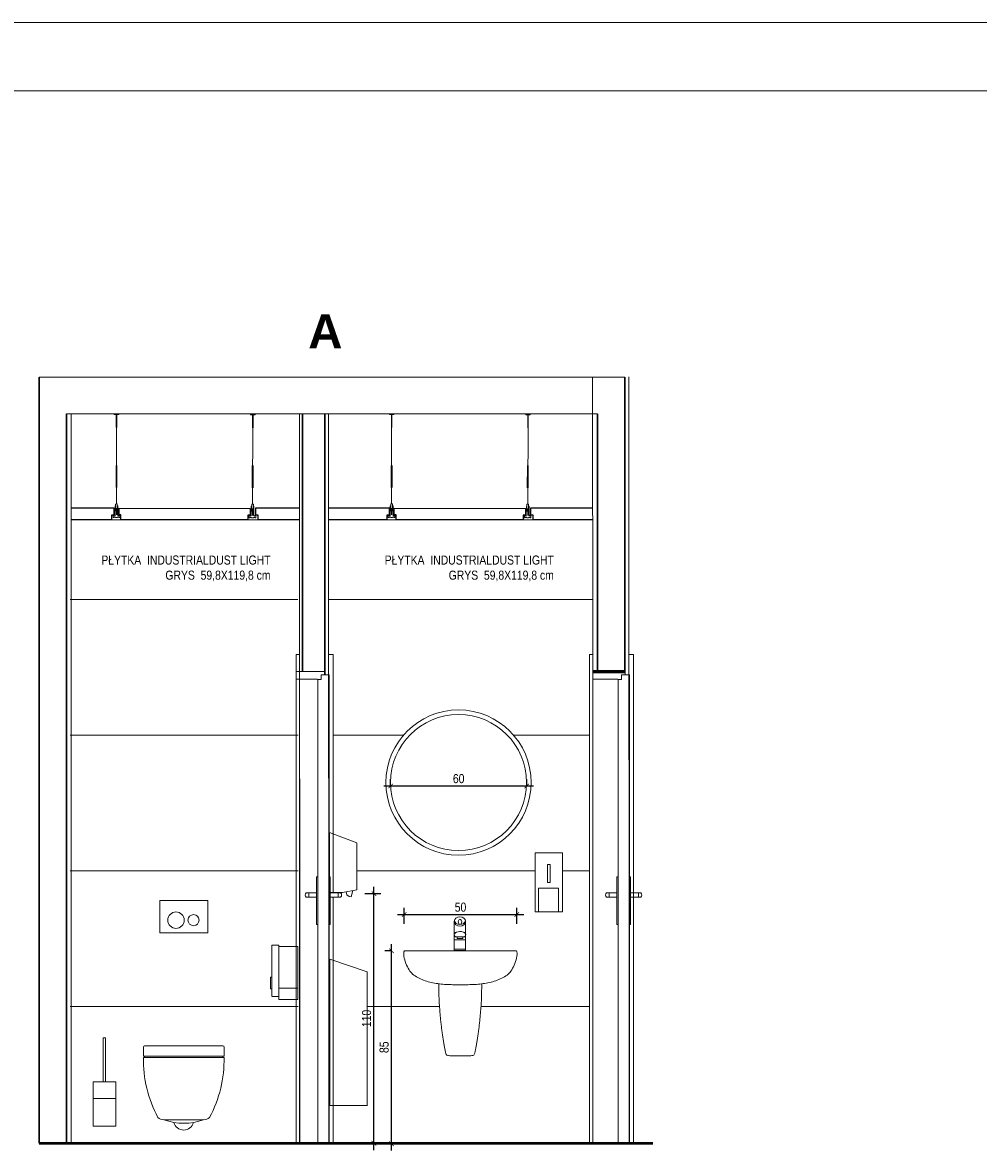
# Model space of a CAD drawing. Header units: millimetres. Extents: x -9038497 to 54128, y -10570064 to 59476.
# Tile 109 of 135: x 48392 to 48813, y 20827 to 21325. Entities that reach past the tile are written whole.
import ezdxf

# ---------------------------------------------------------------- set-up
doc = ezdxf.new("R2010")
doc.units = ezdxf.units.MM
doc.header["$LTSCALE"] = 0.8
doc.header["$PDMODE"] = 2
for name, color, linetype, lineweight in [('0 proj_drzwi', 4, 'Continuous', 0), ('0 proj_schody', 2, 'Continuous', 18), ('0 proj_widok widok widok', 7, 'Continuous', 0), ('0 proj_wyposażenie sanitarne', 40, 'Continuous', 18), ('0 proj_ściany konstrukcyjne', 1, 'Continuous', 30), ('M_SCIANA konstrukcyjna', 1, 'Continuous', 50), ('OŚWIETLENIE', 141, 'Continuous', 20), ('SPRZĘT', 71, 'Continuous', 20), ('tynk', 252, 'Continuous', 5), ('wieszaki suf.p.', 253, 'Continuous', 5)]:
    doc.layers.add(name, color=color, linetype=linetype, lineweight=lineweight)
doc.layers.add('DRZWI', color=4, linetype='Continuous')
doc.layers.add('strop podw.', color=3, linetype='Continuous')
doc.styles.add('WYMIAR-20', font='ARIALN.TTF', dxfattribs={"height": 4})
doc.styles.add('WYMIAR-50', font='ARIALN.TTF', dxfattribs={"height": 10})
doc.dimstyles.new('SKALA-20', dxfattribs={"dimscale": 2, "dimtxt": 2, "dimasz": 1, "dimexe": 1.5, "dimexo": 1.5, "dimgap": 0.6, "dimtad": 1, "dimdec": 1, "dimrnd": 0.5, "dimdsep": 46, "dimtxsty": 'WYMIAR-20', "dimblk": 'ARCHTICK', "dimcen": 1.2, "dimdle": 1.5, "dimclrd": 256, "dimclre": 256, "dimclrt": 256, "dimadec": 0, "dimazin": 0, "dimtfac": 0.5, "dimtdec": 1, "dimtix": 1, "dimtmove": 2, "dimatfit": 3, "dimfxl": 2, "dimfxlon": 1, "dimtolj": 1, "dimarcsym": 0})

# ---------------------------------------------------------------- blocks, each defined once
blk = doc.blocks.new('klam lewa')
at = {"layer": '0 proj_drzwi'}
for p, q in [((-8431.22, 26524.91), (-8431.22, 26545.92)), ((-8431.22, 26545.92), (-8430.72, 26545.91)), ((-8431.22, 26538.82), (-8435.8, 26538.82)), ((-8431.22, 26536.91), (-8435.8, 26536.91)), ((-8434.72, 26536.91), (-8434.72, 26538.82)), ((-8430.72, 26524.91), (-8431.22, 26524.91))]:
    blk.add_line(p, q, dxfattribs=at)
blk.add_arc((-8434.92, 26537.86), 1.3, 132.6475, 226.9891, dxfattribs=at)
blk = doc.blocks.new('klam prawa')
at = {"layer": '0 proj_drzwi'}
for p, q in [((-8425.72, 26545.91), (-8425.22, 26545.91)), ((-8425.22, 26545.91), (-8425.22, 26524.92)), ((-8425.22, 26538.82), (-8420.64, 26538.82)), ((-8425.22, 26536.92), (-8420.62, 26536.92)), ((-8421.72, 26538.82), (-8421.72, 26536.92)), ((-8425.22, 26524.92), (-8425.72, 26524.92))]:
    blk.add_line(p, q, dxfattribs=at)
blk.add_arc((-8421.52, 26537.86), 1.3, 313.0109, 47.3525, dxfattribs=at)
blk = doc.blocks.new('A$C604A1FD6')
at = {"color": 0, "ltscale": 60}
for p, q in [((0, 5), (0, 2)), ((1, 5), (1, 2)), ((60, 5), (60, 2))]:
    blk.add_line(p, q, dxfattribs=at)
blk.add_lwpolyline([(58, 2), (58, 0), (2, 0), (2, 2), (1, 2), (1, 5), (59, 5), (59, 2)], close=True, dxfattribs=at)
blk = doc.blocks.new('wc 4you fr')
at = {"layer": '0 proj_wyposażenie sanitarne'}
for p, q in [((-4892.38, 3536.86, 0), (-4892.38, 3532.78, 0)), ((-4891.87, 3537.37, 0), (-4857.31, 3537.37, 0)), ((-4856.8, 3536.86, 0), (-4856.8, 3532.78, 0)), ((-4892.38, 3532.78, 0), (-4856.8, 3532.78, 0)), ((-4892.38, 3532.28, 0), (-4856.8, 3532.28, 0)), ((-4891.88, 3532.78, 0), (-4891.88, 3532.28, 0)), ((-4857.3, 3532.78, 0), (-4857.3, 3532.28, 0)), ((-4883.32, 3504.84, 0), (-4865.86, 3504.84, 0))]:
    blk.add_line(p, q, dxfattribs=at)
for centre, radius, start, end in [((-4891.87, 3536.86, 0), 0.508, 90, 180), ((-4857.31, 3536.86, 0), 0.508, 0, 90), ((-4838.17, 3531.37, 0), 54.22, 179.028, 208.067), ((-4911.01, 3531.37, 0), 54.22, 331.933, 0.972), ((-4883.32, 3508.9, 0), 4.07, 228.553, 270), ((-4874.59, 3527.75, 0), 24.52, 249.137, 290.863), ((-4874.59, 3504.74, 0), 4.47, 194.5033, 345.4967), ((-4865.86, 3508.9, 0), 4.07, 270, 311.447)]:
    blk.add_arc(centre, radius, start, end, dxfattribs=at)
blk = doc.blocks.new('g kappa')
at = {"layer": '0 proj_wyposażenie sanitarne'}
blk.add_lwpolyline([(5938.52, 446.17), (5959.72, 446.17), (5959.72, 460.37), (5938.52, 460.37)], close=True, dxfattribs=at)
for centre, radius in [((5945.71, 451.77), 3.62), ((5953.44, 451.77), 2.45)]:
    blk.add_circle(centre, radius, dxfattribs=at)
blk = doc.blocks.new('poj na papier tiol rz')
at = {"layer": '0 proj_wyposażenie sanitarne', "lineweight": 0}
for p, q in [((-2459.83, 1876.23), (-2459.83, 1852.99)), ((-2451.33, 1876.23), (-2459.83, 1876.23)), ((-2451.33, 1876.83), (-2448.33, 1876.83)), ((-2451.33, 1876.83), (-2451.33, 1854.23)), ((-2448.33, 1876.83), (-2448.33, 1854.23)), ((-2459.83, 1857.9), (-2451.33, 1857.9)), ((-2451.33, 1854.23), (-2448.44, 1854.23)), ((-2451.33, 1854.23), (-2451.33, 1852.99)), ((-2459.83, 1852.99), (-2451.33, 1852.99))]:
    blk.add_line(p, q, dxfattribs=at)
blk.add_lwpolyline([(-2448.33, 1862.74), (-2447.78, 1862.74), (-2447.78, 1857.64), (-2448.33, 1857.64)], close=True, dxfattribs=at)
blk = doc.blocks.new('szczotka wc fr')
at = {"layer": '0 proj_wyposażenie sanitarne', "lineweight": 0}
for p, q in [((-2557.96, 1917.4), (-2556.96, 1917.4)), ((-2557.96, 1897.9), (-2557.96, 1917.4)), ((-2556.96, 1897.9), (-2556.96, 1917.4)), ((-2562.46, 1878.4), (-2562.46, 1897.9)), ((-2562.46, 1897.9), (-2552.46, 1897.9)), ((-2552.46, 1878.4), (-2552.46, 1897.9)), ((-2562.46, 1890.64), (-2552.46, 1890.64)), ((-2552.46, 1878.4), (-2562.46, 1878.4))]:
    blk.add_line(p, q, dxfattribs=at)
blk = doc.blocks.new('047201_f')
at = {"layer": '0 proj_wyposażenie sanitarne', "lineweight": 15}
for points in [[(-9.5, 68.59), (-9.41, 63.48), (-9.39, 62.96), (-9.37, 62.44), (-9.34, 61.92), (-9.32, 61.39), (-9.29, 60.85), (-9.26, 60.32), (-9.23, 59.78), (-9.19, 59.23), (-9.15, 58.69), (-9.11, 58.14), (-9.07, 57.59), (-9.03, 57.04), (-8.99, 56.49), (-8.94, 55.94), (-8.9, 55.39), (-8.85, 54.84), (-8.8, 54.28), (-8.74, 53.73), (-8.69, 53.18), (-8.64, 52.64), (-8.58, 52.09), (-8.52, 51.55), (-8.46, 51), (-8.4, 50.47), (-8.34, 49.93), (-8.28, 49.4), (-8.22, 48.87), (-8.15, 48.35), (-8.09, 47.83), (-8.02, 47.31), (-7.95, 46.81), (-7.88, 46.3), (-7.82, 45.81), (-7.74, 45.32), (-7.67, 44.84), (-7.6, 44.36), (-7.53, 43.89), (-7.46, 43.43), (-7.38, 42.98), (-7.31, 42.54), (-7.23, 42.1), (-7.16, 41.68), (-7.08, 41.26), (-7.01, 40.86), (-6.93, 40.46), (-6.85, 40.08), (-6.77, 39.7), (-6.7, 39.34), (-6.62, 38.99), (-6.54, 38.66), (-6.46, 38.33), (-6.38, 38.02), (-6.31, 37.72)], [(9.51, 68.59), (9.42, 63.54), (9.4, 63.03), (9.38, 62.5), (9.35, 61.98), (9.33, 61.45), (9.3, 60.91), (9.27, 60.37), (9.23, 59.83), (9.2, 59.29), (9.16, 58.74), (9.12, 58.19), (9.08, 57.64), (9.04, 57.09), (8.99, 56.54), (8.95, 55.99), (8.9, 55.43), (8.85, 54.88), (8.8, 54.33), (8.75, 53.78), (8.69, 53.23), (8.64, 52.68), (8.58, 52.13), (8.52, 51.58), (8.46, 51.04), (8.4, 50.5), (8.34, 49.97), (8.28, 49.43), (8.21, 48.9), (8.15, 48.38), (8.08, 47.86), (8.02, 47.35), (7.95, 46.84), (7.88, 46.33), (7.81, 45.84), (7.74, 45.34), (7.67, 44.86), (7.6, 44.38), (7.52, 43.91), (7.45, 43.45), (7.38, 43), (7.3, 42.56), (7.23, 42.12), (7.15, 41.69), (7.08, 41.28), (7, 40.87), (6.93, 40.47), (6.85, 40.09), (6.77, 39.71), (6.7, 39.35), (6.62, 39), (6.55, 38.66), (6.47, 38.33), (6.39, 38.02), (6.32, 37.72)], [(-6.31, 37.72), (-6.18, 37.36), (-5.98, 37.13), (-5.55, 37)], [(-5.55, 37), (-5.13, 36.94), (-4.63, 36.89), (-4.08, 36.86), (-3.5, 36.83), (-2.89, 36.82), (-2.29, 36.82), (-1.71, 36.82), (-1.17, 36.82), (-0.14, 36.83), (0.27, 36.81)], [(5.56, 37), (5.14, 36.94), (4.64, 36.89), (4.09, 36.86), (3.51, 36.83), (2.9, 36.82), (2.3, 36.82), (1.72, 36.82), (1.18, 36.82), (0.69, 36.83), (0.27, 36.81)], [(6.32, 37.72), (6.19, 37.36), (5.99, 37.13), (5.56, 37)]]:
    blk.add_lwpolyline(points, dxfattribs=at)
blk = doc.blocks.new('aplauz50')
at = {"layer": '0 proj_wyposażenie sanitarne', "lineweight": 15}
blk.add_lwpolyline([(-1008.12, 2827.17), (-1008.79, 2827.17), (-1009.47, 2827.17), (-1010.16, 2827.18), (-1010.86, 2827.19), (-1011.57, 2827.2), (-1012.28, 2827.22), (-1012.99, 2827.24), (-1013.72, 2827.27), (-1014.44, 2827.31), (-1015.17, 2827.36), (-1015.89, 2827.42), (-1016.62, 2827.49), (-1017.35, 2827.57), (-1018.08, 2827.67), (-1018.8, 2827.77), (-1019.52, 2827.89), (-1020.23, 2828.02), (-1020.94, 2828.17), (-1021.65, 2828.34), (-1022.34, 2828.52), (-1023.03, 2828.72), (-1023.71, 2828.94), (-1024.38, 2829.18), (-1025.04, 2829.44), (-1025.68, 2829.72), (-1026.31, 2830.02), (-1026.93, 2830.35), (-1027.53, 2830.7), (-1028.12, 2831.07), (-1028.69, 2831.47), (-1029.24, 2831.89), (-1029.24, 2831.89), (-1029.61, 2832.24), (-1030, 2832.67), (-1030.38, 2833.19), (-1030.77, 2833.78), (-1031.14, 2834.43), (-1031.5, 2835.12), (-1031.84, 2835.85), (-1032.15, 2836.62), (-1032.43, 2837.39), (-1032.67, 2838.18), (-1032.87, 2838.96), (-1033.01, 2839.73), (-1033.1, 2840.47), (-1033.12, 2841.17), (-1033.05, 2841.74), (-1032.83, 2842.07), (-1032.46, 2842.17), (-1008.12, 2842.17), (-983.78, 2842.17), (-983.41, 2842.07), (-983.19, 2841.74), (-983.12, 2841.17), (-983.14, 2840.47), (-983.23, 2839.73), (-983.38, 2838.96), (-983.57, 2838.18), (-983.81, 2837.39), (-984.09, 2836.62), (-984.4, 2835.85), (-984.74, 2835.12), (-985.1, 2834.43), (-985.48, 2833.78), (-985.86, 2833.19), (-986.25, 2832.67), (-986.63, 2832.24), (-987.01, 2831.89), (-987.01, 2831.89), (-987.56, 2831.47), (-988.13, 2831.07), (-988.71, 2830.7), (-989.31, 2830.35), (-989.93, 2830.02), (-990.56, 2829.72), (-991.21, 2829.44), (-991.86, 2829.18), (-992.53, 2828.94), (-993.21, 2828.72), (-993.9, 2828.52), (-994.6, 2828.34), (-995.3, 2828.17), (-996.01, 2828.02), (-996.72, 2827.89), (-997.44, 2827.77), (-998.17, 2827.67), (-998.89, 2827.57), (-999.62, 2827.49), (-1000.35, 2827.42), (-1001.08, 2827.36), (-1001.8, 2827.31), (-1002.53, 2827.27), (-1003.25, 2827.24), (-1003.97, 2827.22), (-1004.68, 2827.2), (-1005.38, 2827.19), (-1006.08, 2827.18), (-1006.77, 2827.17), (-1007.45, 2827.17), (-1008.12, 2827.17)], close=True, dxfattribs=at)
at = {"layer": '0 proj_wyposażenie sanitarne', "color": 5, "lineweight": 15}
blk.add_blockref('047201_f', (-1008.2, 2759.03), dxfattribs=at)
blk = doc.blocks.new('Kran 1 front')
at = {"layer": '0 proj_wyposażenie sanitarne'}
for p, q in [((1286.83, 2400.45), (1286.83, 2413.25)), ((1291.83, 2400.45), (1291.83, 2413.25)), ((1286.83, 2405.21), (1291.83, 2405.21)), ((1287.69, 2406.39), (1291.02, 2406.39)), ((1288.15, 2406.39), (1288.15, 2405.73)), ((1288.15, 2405.73), (1290.55, 2405.73)), ((1290.55, 2406.39), (1290.55, 2405.73)), ((1286.83, 2400.97), (1291.83, 2400.97)), ((1286.83, 2400.45), (1291.83, 2400.45))]:
    blk.add_line(p, q, dxfattribs=at)
for centre, radius, start, end in [((1287.87, 2407.41), 1.03, 98.5378, 259.9853), ((1290.79, 2407.43), 1.06, 282.2849, 78.45)]:
    blk.add_arc(centre, radius, start, end, dxfattribs=at)
for centre, major_axis, ratio, start_param, end_param in [((1289.33, 2413.25), (-2.5, 0), 0.827278, -1.570796, 4.712389), ((1289.33, 2413.25), (-2.5, 0), 0.827278, -1.570796, 4.712389), ((1289.33, 2413.25), (-2.5, 0), 0.827278, -1.570796, 4.712389), ((1289.33, 2413.97), (-2.5, 0), 0.827278, 0.174728, 2.966864), ((1289.35, 2407.34), (2.54, 0.05), 0.570621, -0.240817, 3.40344)]:
    blk.add_ellipse(centre, major_axis=major_axis, ratio=ratio, start_param=start_param, end_param=end_param, dxfattribs=at)
blk.add_ellipse((1289.33, 2413.05), major_axis=(0, 1.14), ratio=0.681166, dxfattribs=at)
blk = doc.blocks.new('aplauz50widok')
at = {"layer": 'DRZWI'}
blk.add_blockref('aplauz50', (4251.44, -557), dxfattribs=at)
at = {"layer": 'SPRZĘT'}
blk.add_blockref('Kran 1 front', (1953.78, -115.16), dxfattribs=at)
blk = doc.blocks.new('_ArchTick')
at = {"color": 0, "linetype": 'ByBlock', "const_width": 0.15}
blk.add_lwpolyline([(-0.5, -0.5), (0.5, 0.5)], dxfattribs=at)
blk = doc.blocks.new('*D2554')
at = {"layer": '0 proj_widok widok widok', "lineweight": -2, "transparency": 16777216}
for p, q in [((48554.49, 20915.91), (48551.49, 20915.91)), ((48554.49, 20827.91), (48554.49, 20918.91)), ((48554.49, 20830.91), (48551.49, 20830.91))]:
    blk.add_line(p, q, dxfattribs=at)
at = {"layer": 'Defpoints', "color": 0, "lineweight": 0, "transparency": 16777216}
for p in [(48554.49, 20915.91), (48555.53, 20915.91), (48555.53, 20830.91)]:
    blk.add_point(p, dxfattribs=at)
at = {"layer": '0 proj_widok widok widok', "lineweight": -2, "transparency": 16777216, "xscale": 2, "yscale": 2, "zscale": 2}
for p, rotation in [((48554.49, 20915.91), 90), ((48554.49, 20830.91), 270)]:
    blk.add_blockref('_ArchTick', p, dxfattribs=dict(at, rotation=rotation))
at = {"layer": '0 proj_widok widok widok', "lineweight": 0, "transparency": 16777216, "insert": (48551.25, 20873.41), "char_height": 4, "attachment_point": 5, "rotation": 90, "style": 'WYMIAR-20'}
blk.add_mtext('\\A1;85', dxfattribs=at)
blk = doc.blocks.new('poj na mydło fr')
at = {"layer": '0 proj_wyposażenie sanitarne', "lineweight": 0}
for p, q in [((-2399.64, 1962.81), (-2387.64, 1962.81)), ((-2399.64, 1962.81), (-2399.64, 1936.81)), ((-2387.64, 1962.81), (-2387.64, 1936.81)), ((-2387.64, 1936.81), (-2399.64, 1936.81))]:
    blk.add_line(p, q, dxfattribs=at)
for points in [[(-2394.16, 1957.73), (-2393.12, 1957.73), (-2393.12, 1949.82), (-2394.16, 1949.82)], [(-2397.85, 1947.22), (-2389.13, 1947.22), (-2389.13, 1936.81), (-2397.85, 1936.81)]]:
    blk.add_lwpolyline(points, close=True, dxfattribs=at)
blk = doc.blocks.new('*D2521')
at = {"layer": '0 proj_widok widok widok', "lineweight": -2, "transparency": 16777216}
for p, q in [((48554.12, 20988.55), (48554.12, 20991.55)), ((48614.12, 20988.55), (48614.12, 20991.55)), ((48551.12, 20988.55), (48617.12, 20988.55))]:
    blk.add_line(p, q, dxfattribs=at)
at = {"layer": 'Defpoints', "color": 0, "lineweight": 0, "transparency": 16777216}
for p in [(48554.12, 20987.17), (48614.12, 20988.55), (48614.12, 20987.17)]:
    blk.add_point(p, dxfattribs=at)
at = {"layer": '0 proj_widok widok widok', "lineweight": -2, "transparency": 16777216, "xscale": 2, "yscale": 2, "zscale": 2, "rotation": 180}
blk.add_blockref('_ArchTick', (48554.12, 20988.55), dxfattribs=at)
at = {"layer": '0 proj_widok widok widok', "lineweight": -2, "transparency": 16777216, "xscale": 2, "yscale": 2, "zscale": 2}
blk.add_blockref('_ArchTick', (48614.12, 20988.55), dxfattribs=at)
at = {"layer": '0 proj_widok widok widok', "lineweight": 0, "transparency": 16777216, "insert": (48584.12, 20991.79), "char_height": 4, "attachment_point": 5, "style": 'WYMIAR-20'}
blk.add_mtext('\\A1;60', dxfattribs=at)
blk = doc.blocks.new('*D2540')
at = {"layer": '0 proj_widok widok widok', "lineweight": -2, "transparency": 16777216}
for p, q in [((48542.75, 20941.1), (48549.75, 20941.1)), ((48546.75, 20828.1), (48546.75, 20944.1)), ((48542.75, 20831.1), (48549.75, 20831.1))]:
    blk.add_line(p, q, dxfattribs=at)
at = {"layer": 'Defpoints', "color": 0, "lineweight": 0, "transparency": 16777216}
for p in [(48538.51, 20941.1), (48546.75, 20941.1), (48538.51, 20831.1)]:
    blk.add_point(p, dxfattribs=at)
at = {"layer": '0 proj_widok widok widok', "lineweight": -2, "transparency": 16777216, "xscale": 2, "yscale": 2, "zscale": 2}
for p, rotation in [((48546.75, 20941.1), 90), ((48546.75, 20831.1), 270)]:
    blk.add_blockref('_ArchTick', p, dxfattribs=dict(at, rotation=rotation))
at = {"layer": '0 proj_widok widok widok', "lineweight": 0, "transparency": 16777216, "insert": (48543.5, 20886.1), "char_height": 4, "attachment_point": 5, "rotation": 90, "style": 'WYMIAR-20'}
blk.add_mtext('\\A1;110', dxfattribs=at)
blk = doc.blocks.new('*D2490')
at = {"layer": '0 proj_widok widok widok', "lineweight": -2, "transparency": 16777216}
for p, q in [((48560.07, 20927.87), (48560.07, 20934.87)), ((48609.77, 20927.87), (48609.77, 20934.87)), ((48557.07, 20931.87), (48612.77, 20931.87))]:
    blk.add_line(p, q, dxfattribs=at)
at = {"layer": 'Defpoints', "color": 0, "lineweight": 0, "transparency": 16777216}
for p in [(48609.77, 20931.87), (48560.07, 20916.39), (48609.77, 20916.39)]:
    blk.add_point(p, dxfattribs=at)
at = {"layer": '0 proj_widok widok widok', "lineweight": -2, "transparency": 16777216, "xscale": 2, "yscale": 2, "zscale": 2, "rotation": 180}
blk.add_blockref('_ArchTick', (48560.07, 20931.87), dxfattribs=at)
at = {"layer": '0 proj_widok widok widok', "lineweight": -2, "transparency": 16777216, "xscale": 2, "yscale": 2, "zscale": 2}
blk.add_blockref('_ArchTick', (48609.77, 20931.87), dxfattribs=at)
at = {"layer": '0 proj_widok widok widok', "lineweight": 0, "transparency": 16777216, "insert": (48584.92, 20935.12), "char_height": 4, "attachment_point": 5, "style": 'WYMIAR-20'}
blk.add_mtext('\\A1;50', dxfattribs=at)

msp = doc.modelspace()

# ---------------------------------------------------------------- linework, layer by layer
at = {"color": 1, "lineweight": 0, "ltscale": 40}
for p, q in [((48657.44, 21168.71), (48399.1, 21168.71)), ((48411.18, 21152.51), (48645.28, 21152.51))]:
    msp.add_line(p, q, dxfattribs=at)
at = {"color": 0, "ltscale": 60}
for p, q in [((48432.22, 21111.03), (48432.22, 21108.03)), ((48433.22, 21111.03), (48433.22, 21108.03)), ((48553.55, 21111.03), (48553.55, 21108.03)), ((48554.55, 21111.03), (48554.55, 21108.03))]:
    msp.add_line(p, q, dxfattribs=at)
for points in [[(48525.07, 21111.03), (48525.05, 21111.03)], [(48525.05, 21106.03), (48525.07, 21106.03)]]:
    msp.add_lwpolyline(points, dxfattribs=at)
at = {"layer": '0 proj_drzwi'}
for p, q in [((48512.46, 21046.52), (48512.46, 20831.12)), ((48513.92, 21046.52), (48513.92, 20831.12)), ((48528.77, 21046.52), (48528.77, 20941.42)), ((48641.83, 21046.52), (48641.83, 20831.12)), ((48643.28, 21046.52), (48643.28, 20831.12)), ((48661.2, 21046.52), (48661.2, 20831.12)), ((48521.97, 20831.09), (48521.97, 21035.52)), ((48526.98, 21037.52), (48526.98, 20831.09)), ((48654.39, 20830.91), (48654.39, 21035.52)), ((48659.39, 21026.89), (48659.39, 20830.91)), ((48528.77, 20939.51), (48528.77, 20831.12))]:
    msp.add_line(p, q, dxfattribs=at)
at = {"layer": '0 proj_drzwi', "lineweight": 0}
for p, q in [((48513.92, 21046.52), (48512.46, 21046.52)), ((48528.77, 21046.52), (48526.81, 21046.52)), ((48643.28, 21046.52), (48641.83, 21046.52)), ((48661.2, 21046.52), (48659.23, 21046.52)), ((48525.07, 21038.97), (48512.7, 21038.97)), ((48521.93, 21035.6), (48512.7, 21035.6)), ((48521.97, 21035.52), (48523.47, 21035.52)), ((48526.98, 21037.52), (48523.47, 21037.52)), ((48523.47, 21037.52), (48523.47, 21035.52)), ((48524.97, 21038.97), (48524.97, 21037.51)), ((48657.46, 21038.97), (48643.23, 21038.97)), ((48654.36, 21035.6), (48643.23, 21035.6)), ((48654.97, 21038.97), (48649.97, 21038.97)), ((48654.39, 21035.52), (48655.89, 21035.52)), ((48659.39, 21037.52), (48655.89, 21037.52)), ((48655.89, 21037.52), (48655.89, 21035.52)), ((48657.46, 21038.97), (48657.46, 21037.51)), ((48659.39, 21037.52), (48659.39, 21026.97))]:
    msp.add_line(p, q, dxfattribs=at)
at = {"layer": '0 proj_schody'}
for p, q in [((48527.18, 20968.12), (48527.18, 20941.67)), ((48539.18, 20963.49), (48527.18, 20968.12)), ((48539.18, 20963.43), (48539.18, 20942.75)), ((48532.87, 20941.67), (48527.18, 20941.67)), ((48539.18, 20942.75), (48532.87, 20941.67)), ((48534.73, 20940.59), (48534.49, 20941.93)), ((48535.81, 20939.88), (48534.73, 20940.59)), ((48536.78, 20939.66), (48535.81, 20939.88)), ((48537.42, 20942.44), (48536.78, 20939.66)), ((48527.32, 20847.69), (48527.32, 20912.27)), ((48543.76, 20906.6), (48527.32, 20912.27)), ((48543.76, 20847.69), (48543.76, 20906.6)), ((48543.92, 20847.69), (48527.32, 20847.69))]:
    msp.add_line(p, q, dxfattribs=at)
at = {"layer": '0 proj_widok widok widok', "lineweight": 0}
for p, q in [((48413.2, 21105.89), (48513.92, 21105.89)), ((48525.05, 21105.89), (48525.07, 21105.89)), ((48526.77, 21105.89), (48643.19, 21105.89)), ((48412.75, 21070.78), (48513.23, 21070.78)), ((48526.79, 21070.78), (48643.21, 21070.78)), ((48412.79, 21010.98), (48513.27, 21010.98)), ((48528.77, 21010.98), (48559.83, 21010.98)), ((48608.27, 21010.98), (48641.83, 21010.98)), ((48412.83, 20951.18), (48513.31, 20951.18)), ((48539.18, 20951.18), (48617.86, 20951.18)), ((48629.86, 20951.18), (48641.83, 20951.18)), ((48412.87, 20891.38), (48513.35, 20891.38)), ((48543.76, 20891.38), (48575.67, 20891.38)), ((48593.96, 20891.38), (48641.83, 20891.38))]:
    msp.add_line(p, q, dxfattribs=at)
for points in [[(47428.63, 19850.96), (49528.63, 19850.96), (49528.63, 21324.96), (47428.63, 21324.96)], [(47428.63, 19850.96), (49528.63, 19850.96), (49528.63, 21324.96), (47428.63, 21324.96)], [(47588.63, 21294.96), (49498.63, 21294.96), (49498.63, 19880.96), (47588.63, 19880.96)]]:
    msp.add_lwpolyline(points, close=True, dxfattribs=at)
for radius in [32, 30]:
    msp.add_circle((48584.05, 20990.06), radius, dxfattribs=at)
at = {"layer": '0 proj_ściany konstrukcyjne', "lineweight": 30}
for p, q in [((48399.1, 20831.09), (48399.1, 21168.71)), ((48411.18, 20831.09), (48411.18, 21152.51)), ((48515.19, 21152.51), (48515.19, 21038.97)), ((48525.07, 21037.52), (48525.07, 21152.51))]:
    msp.add_line(p, q, dxfattribs=at)
at = {"layer": '0 proj_ściany konstrukcyjne'}
for p, q in [((48657.44, 21038.97), (48657.44, 21168.71)), ((48645.28, 21038.97), (48645.28, 21152.51))]:
    msp.add_line(p, q, dxfattribs=at)
at = {"layer": '0 proj_ściany konstrukcyjne', "lineweight": 60}
msp.add_line((48643.23, 21038.97), (48657.44, 21038.97), dxfattribs=at)
at = {"layer": 'M_SCIANA konstrukcyjna'}
msp.add_line((48399.1, 20831.09), (48669.72, 20831.09), dxfattribs=at)
at = {"layer": 'strop podw.', "ltscale": 60}
for points in [[(48413.2, 21106.03), (48431.22, 21106.03), (48431.22, 21108.03), (48432.22, 21108.03), (48432.22, 21111.03), (48413.2, 21111.03)], [(48513.91, 21111.03), (48494.5, 21111.05), (48494.5, 21108.05), (48495.5, 21108.04), (48495.5, 21106.04), (48513.92, 21106.03)], [(48526.77, 21106.03), (48552.55, 21106.03), (48552.55, 21108.03), (48553.55, 21108.03), (48553.55, 21111.03), (48526.77, 21111.03)], [(48643.18, 21111.03), (48615.83, 21111.05), (48615.83, 21108.05), (48616.83, 21108.04), (48616.83, 21106.04), (48643.19, 21106.03)]]:
    msp.add_lwpolyline(points, dxfattribs=at)
at = {"layer": 'tynk', "lineweight": 0, "ltscale": 40}
for p, q in [((48409.99, 21168.82), (48409.99, 21168.71)), ((48424.06, 21168.82), (48424.06, 21168.71)), ((48643.15, 21168.82), (48643.22, 21046.52)), ((48659.16, 21168.82), (48659.35, 20831.09)), ((48413.2, 21152.51), (48413.2, 20830.89)), ((48513.89, 21152.51), (48514.07, 20831.09)), ((48526.75, 21152.51), (48526.93, 20831.09))]:
    msp.add_line(p, q, dxfattribs=at)
at = {"layer": 'wieszaki suf.p.'}
for p, q in [((48433.23, 21112.94), (48433.22, 21152.19)), ((48493.23, 21112.81), (48493.36, 21152.51)), ((48554.55, 21112.94), (48554.55, 21152.19)), ((48614.56, 21112.81), (48614.68, 21152.51)), ((48433.23, 21120.93), (48433.23, 21112.94)), ((48493.25, 21120.8), (48493.23, 21112.81)), ((48554.55, 21120.93), (48554.55, 21112.94)), ((48614.58, 21120.8), (48614.56, 21112.81))]:
    msp.add_line(p, q, dxfattribs=at)
at = {"layer": 'wieszaki suf.p.', "linetype": 'Continuous'}
for p, q in [((48433.02, 21120.13), (48433.02, 21129.84)), ((48433.42, 21120.13), (48433.42, 21129.84)), ((48493.06, 21120), (48493.09, 21129.72)), ((48493.46, 21120), (48493.49, 21129.71)), ((48554.35, 21120.13), (48554.35, 21129.84)), ((48554.75, 21120.13), (48554.75, 21129.84)), ((48614.38, 21120), (48614.42, 21129.72)), ((48614.78, 21120), (48614.82, 21129.71))]:
    msp.add_line(p, q, dxfattribs=at)
at = {"layer": 'wieszaki suf.p.'}
for points in [[(48433.32, 21146.49), (48433.12, 21146.49), (48433.12, 21152.29), (48432.22, 21152.29), (48432.22, 21152.49), (48434.22, 21152.49), (48434.22, 21152.29), (48433.32, 21152.29)], [(48493.25, 21146.36), (48493.45, 21146.36), (48493.47, 21152.16), (48494.37, 21152.16), (48494.37, 21152.36), (48492.37, 21152.37), (48492.37, 21152.17), (48493.27, 21152.16)], [(48554.65, 21146.49), (48554.45, 21146.49), (48554.45, 21152.29), (48553.55, 21152.29), (48553.55, 21152.49), (48555.55, 21152.49), (48555.55, 21152.29), (48554.65, 21152.29)], [(48614.58, 21146.36), (48614.78, 21146.36), (48614.8, 21152.16), (48615.7, 21152.16), (48615.7, 21152.36), (48613.7, 21152.37), (48613.7, 21152.17), (48614.6, 21152.16)]]:
    msp.add_lwpolyline(points, close=True, dxfattribs=at)
for points in [[(48432.62, 21112.02), (48432.85, 21112.02), (48432.85, 21109.77, 0.309747), (48433.6, 21109.77), (48433.6, 21112.02), (48433.83, 21112.02), (48433.83, 21108.22, 0.050199), (48433.87, 21107.73, 0.462729), (48434.17, 21107.67), (48434.52, 21107.97, -0.591447), (48434.69, 21107.9), (48434.69, 21106.99, -0.336476), (48434.55, 21106.86), (48434.27, 21106.86), (48434.27, 21107.05), (48433.61, 21107.05), (48433.61, 21106.86), (48432.84, 21106.86), (48432.84, 21107.05), (48432.18, 21107.05), (48432.18, 21106.86), (48431.9, 21106.86, -0.336476), (48431.76, 21106.99), (48431.76, 21107.9, -0.591447), (48431.93, 21107.97), (48432.28, 21107.67, 0.462729), (48432.58, 21107.73, 0.050199), (48432.62, 21108.22)], [(48432.85, 21112.02), (48432.85, 21112.77, -0.440677), (48433.6, 21112.77), (48433.6, 21109.77, -0.309747), (48432.85, 21109.77)], [(48493.83, 21111.88), (48493.6, 21111.88), (48493.59, 21109.64, -0.309747), (48492.84, 21109.64), (48492.85, 21111.89), (48492.62, 21111.89), (48492.61, 21108.1, -0.050199), (48492.57, 21107.61, -0.462729), (48492.27, 21107.54), (48491.92, 21107.84, 0.591447), (48491.75, 21107.78), (48491.75, 21106.87, 0.336476), (48491.88, 21106.73), (48492.16, 21106.73), (48492.16, 21106.93), (48492.82, 21106.93), (48492.82, 21106.73), (48493.59, 21106.73), (48493.59, 21106.92), (48494.26, 21106.92), (48494.26, 21106.73), (48494.53, 21106.72, 0.336476), (48494.67, 21106.86), (48494.67, 21107.77, 0.591447), (48494.51, 21107.84), (48494.15, 21107.53, -0.462729), (48493.85, 21107.6, -0.050199), (48493.82, 21108.09)], [(48493.6, 21111.88), (48493.6, 21112.64, 0.440677), (48492.85, 21112.64), (48492.84, 21109.64, 0.309747), (48493.59, 21109.64)], [(48553.94, 21112.02), (48554.18, 21112.02), (48554.18, 21109.77, 0.309747), (48554.93, 21109.77), (48554.93, 21112.02), (48555.16, 21112.02), (48555.16, 21108.22, 0.050199), (48555.19, 21107.73, 0.462729), (48555.49, 21107.67), (48555.85, 21107.97, -0.591447), (48556.01, 21107.9), (48556.01, 21106.99, -0.336476), (48555.87, 21106.86), (48555.6, 21106.86), (48555.6, 21107.05), (48554.94, 21107.05), (48554.94, 21106.86), (48554.17, 21106.86), (48554.17, 21107.05), (48553.5, 21107.05), (48553.5, 21106.86), (48553.23, 21106.86, -0.336476), (48553.09, 21106.99), (48553.09, 21107.9, -0.591447), (48553.26, 21107.97), (48553.61, 21107.67, 0.462729), (48553.91, 21107.73, 0.050199), (48553.94, 21108.22)], [(48554.18, 21112.02), (48554.18, 21112.77, -0.440677), (48554.93, 21112.77), (48554.93, 21109.77, -0.309747), (48554.18, 21109.77)], [(48615.16, 21111.88), (48614.93, 21111.88), (48614.92, 21109.64, -0.309747), (48614.17, 21109.64), (48614.18, 21111.89), (48613.95, 21111.89), (48613.93, 21108.1, -0.050199), (48613.9, 21107.61, -0.462729), (48613.59, 21107.54), (48613.24, 21107.84, 0.591447), (48613.08, 21107.78), (48613.07, 21106.87, 0.336476), (48613.21, 21106.73), (48613.49, 21106.73), (48613.49, 21106.93), (48614.15, 21106.93), (48614.15, 21106.73), (48614.92, 21106.73), (48614.92, 21106.92), (48615.58, 21106.92), (48615.58, 21106.73), (48615.86, 21106.72, 0.336476), (48616, 21106.86), (48616, 21107.77, 0.591447), (48615.83, 21107.84), (48615.48, 21107.53, -0.462729), (48615.18, 21107.6, -0.050199), (48615.15, 21108.09)], [(48614.93, 21111.88), (48614.93, 21112.64, 0.440677), (48614.18, 21112.64), (48614.17, 21109.64, 0.309747), (48614.92, 21109.64)]]:
    msp.add_lwpolyline(points, format="xyb", close=True, dxfattribs=at)

# ---------------------------------------------------------------- block references
at = {"layer": '0 proj_widok widok widok', "lineweight": 0, "xscale": -1}
for name, p in [('poj na mydło fr', (46230.22, 18996.26)), ('poj na papier tiol rz', (46053.43, 19041.53))]:
    msp.add_blockref(name, p, dxfattribs=at)
at = {"layer": '0 proj_widok widok widok', "xscale": -1}
for name, p in [('klam prawa', (40096.27, -5597.4)), ('klam lewa', (40096.27, -5597.4)), ('klam prawa', (40228.68, -5597.4)), ('klam lewa', (40228.68, -5597.4))]:
    msp.add_blockref(name, p, dxfattribs=at)
at = {"layer": '0 proj_widok widok widok', "lineweight": 0}
for name, p in [('szczotka wc fr', (50985.35, 18960.22)), ('wc 4you fr', (53337.47, 17336.65, 0))]:
    msp.add_blockref(name, p, dxfattribs=at)
at = {"layer": '0 proj_wyposażenie sanitarne'}
msp.add_blockref('g kappa', (42513.76, 20477.65), dxfattribs=at)
at = {"layer": 'OŚWIETLENIE'}
msp.add_blockref('aplauz50widok', (45341.57, 18630.77), dxfattribs=at)
at = {"layer": 'strop podw.', "ltscale": 60, "rotation": 359.7977052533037}
for p in [(48433.2, 21106.03), (48554.53, 21106.03)]:
    msp.add_blockref('A$C604A1FD6', p, dxfattribs=at)

# ---------------------------------------------------------------- texts
at = {"layer": '0 proj_widok widok widok', "lineweight": 0}
for s, width, gutter_width, insert, char_height, attachment_point, style in [('{\\fArial Unicode MS|b1|i0|c238|p34;A}', 21.4671, 50, (48517.76, 21196.36), 15, 1, 'WYMIAR-50'), ('PŁYTKA  INDUSTRIALDUST LIGHT GRYS  59,8X119,8 cm  ', 78.8002, 20, (48501.15, 21090.12), 4, 3, 'WYMIAR-20'), ('PŁYTKA  INDUSTRIALDUST LIGHT GRYS  59,8X119,8 cm  ', 78.8002, 20, (48626.07, 21090.12), 4, 3, 'WYMIAR-20')]:
    msp.add_mtext_dynamic_manual_height_columns(s, width=width, gutter_width=gutter_width, heights=[0], dxfattribs=dict(at, insert=insert, char_height=char_height, attachment_point=attachment_point, style=style))

# ---------------------------------------------------------------- dimensions: what is measured, and where the dimension line sits
dim = msp.add_linear_dim(base=(48614.12, 20988.55), p1=(48554.12, 20987.17), p2=(48614.12, 20987.17), dimstyle='SKALA-20', dxfattribs=at)
dim.commit()
dim.dimension.update_dxf_attribs({"geometry": '*D2521', "text_midpoint": (48584.12, 20991.79)})
dim = msp.add_aligned_dim(p1=(48538.51, 20831.1), p2=(48538.51, 20941.1), distance=-8.24, dimstyle='SKALA-20', dxfattribs=at)
dim.commit()
dim.dimension.update_dxf_attribs({"geometry": '*D2540', "text_midpoint": (48543.5, 20886.1)})
dim = msp.add_linear_dim(base=(48609.77, 20931.87), p1=(48560.07, 20916.39), p2=(48609.77, 20916.39), text='50', dimstyle='SKALA-20', dxfattribs=at)
dim.commit()
dim.dimension.update_dxf_attribs({"geometry": '*D2490', "text_midpoint": (48584.92, 20935.12)})
dim = msp.add_linear_dim(base=(48554.49, 20915.91), p1=(48555.53, 20830.91), p2=(48555.53, 20915.91), angle=90, dimstyle='SKALA-20', dxfattribs=at)
dim.commit()
dim.dimension.update_dxf_attribs({"geometry": '*D2554', "text_midpoint": (48551.25, 20873.41)})

doc.saveas('drawing.dxf')
